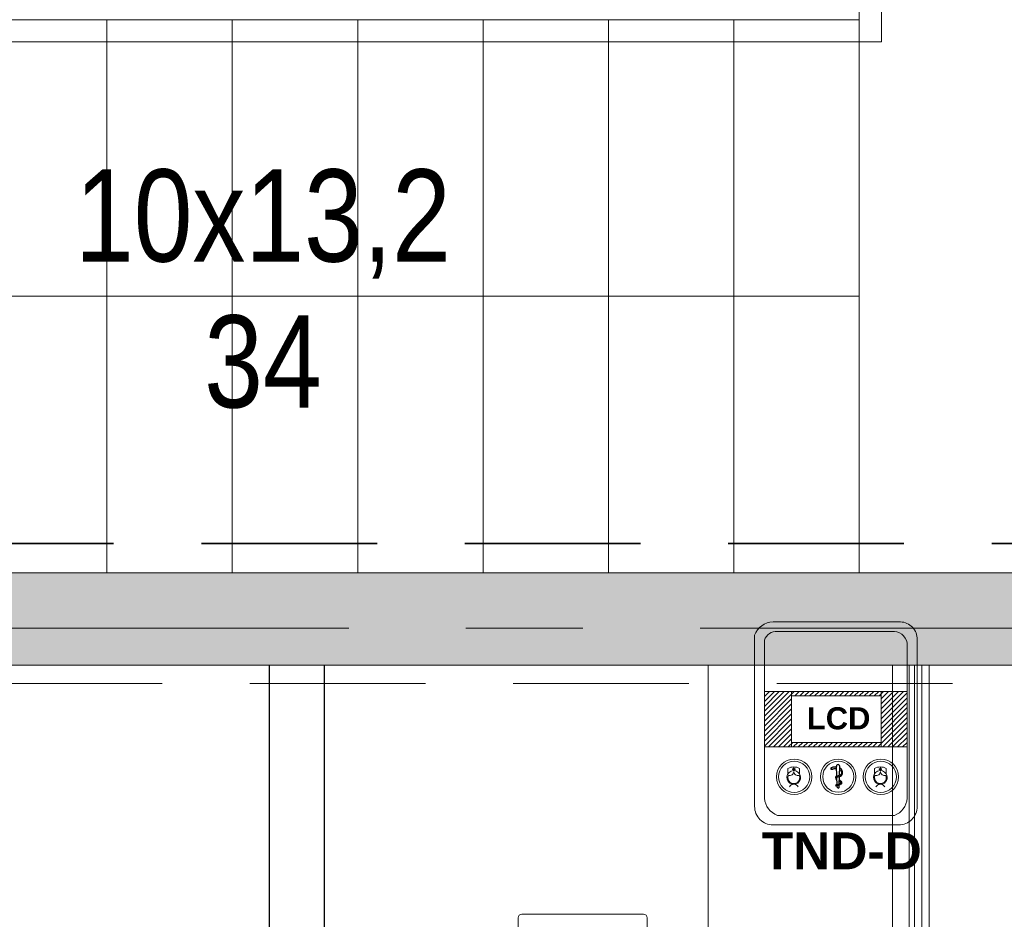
# Model space of a CAD drawing. Header units: centimetres. Extents: x -1737 to 22393, y -8842 to 3838.
# Tile 71 of 167: x -969 to -702, y 1289 to 1533. Entities that reach past the tile are written whole.
import ezdxf

# ---------------------------------------------------------------- set-up
doc = ezdxf.new("R2010")
doc.units = ezdxf.units.CM
for name, pattern in [('Hidden', [71.4375, 47.625, -23.8125]), ('Oś', [222.25, 127, -31.75, 31.75, -31.75]), ('Ukryte', [71.438, 47.625, -23.813])]:
    doc.linetypes.add(name, pattern=pattern)
for name, color, linetype, lineweight in [('A-DETL', 90, 'Continuous', 9), ('A-DETL-HDLN', 90, 'Ukryte', 9), ('A-DETL-THIN', 151, 'Continuous', 9), ('A-FLOR', 192, 'Continuous', 13), ('A-WALL', 113, 'Continuous', 13), ('A-WALL-PATT', 111, 'Continuous', 13), ('G-ANNO-TEXT', 231, 'Continuous', 13), ('I-FURN', 30, 'Continuous', 9), ('PRZYW_Elementy_inst_przyw', 7, 'Continuous', 9), ('S-GRID', 1, 'Continuous', 13), ('S-STRS', 31, 'Continuous', 13)]:
    doc.layers.add(name, color=color, linetype=linetype, lineweight=lineweight)
doc.styles.add('adam', font='arialbd.ttf')
doc.styles.add('Arial Narrow_3', font='ARIALN.TTF', dxfattribs={"height": 25})

# ---------------------------------------------------------------- blocks, each defined once
blk = doc.blocks.new('krzesło obrotowe - krzesło obrotowe-1270918-3_piętro I __3_90 m_ - stan projektowany')
at = {"layer": 'I-FURN'}
for p, q in [((-16.5, 27.5), (16.5, 27.5)), ((-17.5, 22.5), (-17.5, 26.5)), ((17.5, 22.5), (17.5, 26.5)), ((-19.5, 22.5), (19.5, 22.5)), ((-22.5, 19.5), (-29.5, 17.5)), ((-22.5, -19.5), (-22.5, 19.5)), ((22.5, 19.5), (22.5, -19.5)), ((-33.5, -16.5), (-33.5, 16.5)), ((-29.5, 17.5), (-32.5, 17.5)), ((-29.5, -17.5), (-29.5, 17.5)), ((-3.43, 16.14), (0, 0)), ((0, 0), (14.29, 8.25)), ((0, 0), (-16.41, 1.72)), ((-6.71, -15.07), (0, 0)), ((0, 0), (12.26, -11.04)), ((-32.5, -17.5), (-29.5, -17.5)), ((-29.5, -17.5), (-22.5, -19.5)), ((19.5, -22.5), (-19.5, -22.5)), ((-17.5, -22.5), (-17.5, -26.5)), ((17.5, -22.5), (17.5, -26.5)), ((16.5, -27.5), (-16.5, -27.5))]:
    blk.add_line(p, q, dxfattribs=at)
for centre, radius, start, end in [((-16.5, 26.5), 1, 90, 180), ((16.5, 26.5), 1, 0, 90), ((-19.5, 19.5), 3, 90, 180), ((19.5, 19.5), 3, 360, 90), ((-32.5, 16.5), 1, 90, 180), ((-32.5, -16.5), 1, 180, 270), ((-19.5, -19.5), 3, 180, 270), ((19.5, -19.5), 3, 270, 0), ((-16.5, -26.5), 1, 180, 270), ((16.5, -26.5), 1, 270, 0)]:
    blk.add_arc(centre, radius, start, end, dxfattribs=at)
blk = doc.blocks.new('Lada rejestracji - Lada rejestracji-2308964-3_piętro I __3_90 m_ - stan projektowany')
at = {"layer": 'I-FURN'}
for p, q in [((1358.33, 782.62), (1171.23, 782.62)), ((1171.23, 782.62), (1358.33, 782.62)), ((1358.33, 782.62), (1171.23, 782.62)), ((1171.23, 782.62), (1358.33, 782.62)), ((1358.33, 732.62), (1358.33, 782.62)), ((1358.33, 782.62), (1358.33, 732.62)), ((1358.33, 782.62), (1358.33, 732.62)), ((1358.33, 732.62), (1121.23, 732.62)), ((1175.41, 732.62), (1358.33, 732.62)), ((1175.41, 732.62), (1358.33, 732.62)), ((1358.33, 732.62), (1175.41, 732.62)), ((1358.33, 732.62), (1175.41, 732.62)), ((1175.41, 732.62), (1358.33, 732.62)), ((1175.41, 732.62), (1358.33, 732.62)), ((1358.33, 732.62), (1175.41, 732.62)), ((1358.33, 732.62), (1358.33, 728.12)), ((1358.33, 728.12), (1358.33, 732.62)), ((1358.33, 732.62), (1358.33, 728.12)), ((1175.41, 728.12), (1358.33, 728.12)), ((1358.33, 728.12), (1175.41, 728.12)), ((1175.41, 726.62), (1358.33, 726.62)), ((1358.33, 726.62), (1175.41, 726.62)), ((1358.33, 726.62), (1175.41, 726.62)), ((1175.41, 726.62), (1358.33, 726.62)), ((1358.33, 728.12), (1358.33, 726.62)), ((1358.33, 726.62), (1358.33, 728.12)), ((1358.33, 728.12), (1358.33, 726.62)), ((1358.33, 726.62), (1358.33, 724.62)), ((1358.33, 724.62), (1358.33, 726.62)), ((1358.33, 726.62), (1358.33, 724.62)), ((1358.33, 724.62), (1175.41, 724.62)), ((1175.41, 724.62), (1358.33, 724.62)), ((1175.41, 724.62), (1358.33, 724.62)), ((1358.33, 724.62), (1175.41, 724.62)), ((1111.23, 722.62), (1358.33, 722.62)), ((1358.33, 722.62), (1175.41, 722.62)), ((1358.33, 722.62), (1175.41, 722.62)), ((1175.41, 722.62), (1358.33, 722.62))]:
    blk.add_line(p, q, dxfattribs=at)
blk = doc.blocks.new('Ikona')
at = {"layer": 'PRZYW_Elementy_inst_przyw'}
h = blk.add_hatch(color=1, dxfattribs=at)
h.dxf.hatch_style = 1
h.paths.add_polyline_path([(-1065.97, 3801.31), (-1066.17, 3801.31), (-1066.17, 3801.08), (-1065.97, 3801.08)])
h.paths.add_polyline_path([(-1065.97, 3801.08), (-1066.17, 3801.08), (-1066.17, 3800.87), (-1065.97, 3800.87)])
h.paths.add_polyline_path([(-1065.74, 3801.08), (-1065.97, 3801.08), (-1065.97, 3800.87), (-1065.74, 3800.87)])
h.paths.add_polyline_path([(-1066.17, 3801.08), (-1066.41, 3801.08), (-1066.41, 3800.87), (-1066.17, 3800.87)])
h.paths.add_polyline_path([(-1065.97, 3800.87), (-1066.17, 3800.87), (-1066.17, 3800.64), (-1065.97, 3800.64)])
at = {"layer": 'PRZYW_Elementy_inst_przyw', "color": 1}
for p, q in [((-1067.65, 3799.71), (-1067.65, 3801.21)), ((-1064.49, 3799.71), (-1064.49, 3801.21))]:
    blk.add_line(p, q, dxfattribs=at)
for points in [[(-1065.74, 3801.08), (-1065.74, 3800.87), (-1066.41, 3800.87), (-1066.41, 3801.08)], [(-1066.17, 3801.31), (-1065.97, 3801.31), (-1065.97, 3800.64), (-1066.17, 3800.64)]]:
    blk.add_lwpolyline(points, close=True, dxfattribs=at)
for centre, radius, start, end in [((-1066.07, 3798.74), 1.85, 31.7978, 276.8309), ((-1066.06, 3798.68), 1.6, 156.7793, 23.2207), ((-1066.07, 3798.03), 3.55, 63.5398, 116.4602), ((-1066.07, 3798.72), 1.65, 89.6447, 89.8927), ((-1066.08, 3798.74), 1.86, 277.2029, 31.4258), ((-1066.07, 3795.45), 1.43, 32.8175, 147.1825)]:
    blk.add_arc(centre, radius, start, end, dxfattribs=at)
at = {"layer": 'PRZYW_Elementy_inst_przyw', "color": 1, "lineweight": 5}
for centre, start, end in [((-1067.2, 3800.4), 253.1892, 358.3615), ((-1064.92, 3800.4), 181.6385, 286.8108)]:
    blk.add_arc(centre, 1.14, start, end, dxfattribs=at)
blk = doc.blocks.new('Ikona2')
at = {"layer": 'PRZYW_Elementy_inst_przyw'}
h = blk.add_hatch(color=106, dxfattribs=at)
h.dxf.hatch_style = 1
h.paths.add_polyline_path([(0.1, -0.27), (-0.1, -0.27), (-0.1, -0.5), (0.1, -0.5)])
h.paths.add_polyline_path([(0.1, -0.5), (-0.1, -0.5), (-0.1, -0.7), (0.1, -0.7)])
h.paths.add_polyline_path([(0.34, -0.5), (0.1, -0.5), (0.1, -0.7), (0.34, -0.7)])
h.paths.add_polyline_path([(-0.1, -0.5), (-0.34, -0.5), (-0.34, -0.7), (-0.1, -0.7)])
h.paths.add_polyline_path([(0.1, -0.7), (-0.1, -0.7), (-0.1, -0.94), (0.1, -0.94)])
at = {"layer": 'PRZYW_Elementy_inst_przyw', "color": 106}
for p, q in [((-1.58, -1.86), (-1.58, -0.37)), ((1.58, -1.86), (1.58, -0.37))]:
    blk.add_line(p, q, dxfattribs=at)
for points in [[(0.34, -0.5), (0.34, -0.7), (-0.34, -0.7), (-0.34, -0.5)], [(-0.1, -0.27), (0.1, -0.27), (0.1, -0.94), (-0.1, -0.94)]]:
    blk.add_lwpolyline(points, close=True, dxfattribs=at)
for centre, radius, start, end in [((0, -3.55), 3.55, 63.5398, 116.4602), ((0, -2.84), 1.85, 31.7978, 276.8309), ((0.01, -2.9), 1.6, 156.7793, 23.2207), ((0, -2.85), 1.65, 89.6447, 89.8927), ((-0.01, -2.84), 1.86, 277.2029, 31.4258), ((0, -6.13), 1.43, 32.8175, 147.1825)]:
    blk.add_arc(centre, radius, start, end, dxfattribs=at)
at = {"layer": 'PRZYW_Elementy_inst_przyw', "color": 106, "lineweight": 5}
for centre, start, end in [((-1.13, -1.18), 253.1892, 358.3615), ((1.15, -1.18), 181.6385, 286.8108)]:
    blk.add_arc(centre, 1.14, start, end, dxfattribs=at)
blk = doc.blocks.new('Ikona3')
at = {"layer": 'PRZYW_Elementy_inst_przyw', "linetype": 'Continuous', "lineweight": -3}
h = blk.add_hatch(color=5, dxfattribs=at)
h.dxf.hatch_style = 1
h.paths.add_polyline_path([(-1.73, 2.35, 1), (-1.83, 2.35, 1)])
at = {"layer": 'PRZYW_Elementy_inst_przyw', "color": 5, "linetype": 'Continuous', "lineweight": -3}
for p, q in [((-0.41, 0.15), (-0.52, 2.82)), ((0.34, 0.34), (0.42, 2.81)), ((0.26, -2), (0.33, 0.04)), ((-0.31, -2.18), (-0.4, -0.11)), ((-0.28, -2.87), (-0.3, -2.4)), ((0.24, -2.82), (0.26, -2.2))]:
    blk.add_line(p, q, dxfattribs=at)
blk.add_circle((-1.78, 2.35), 0.0516, dxfattribs=at)
for centre, radius, start, end in [((-0.05, 2.82), 0.471, 358.1686, 184.9023), ((-0.02, -2.82), 0.261, 174.7396, 0)]:
    blk.add_arc(centre, radius, start, end, dxfattribs=at)
for points, knots in [([(-1.91, 2.45), (-2.21, 2.19), (-1.95, 1.93), (-1.49, 2.08), (-1.14, 2.23), (-0.78, 2.25), (-0.54, 2.25), (-0.5, 2.25)], [0, 0, 0, 0, 1, 2, 3, 4, 4.194115, 4.194115, 4.194115, 4.194115]), ([(-0.52, 2.61), (-0.71, 2.63), (-1.15, 2.62), (-1.62, 2.57), (-1.91, 2.45)], [33.18608, 33.18608, 33.18608, 33.18608, 34, 35, 35, 35, 35]), ([(0.39, 2), (0.47, 1.94), (0.72, 1.71), (0.97, 1.04), (0.57, 0.39), (-0.05, 0.18), (-0.75, 0.15), (-0.81, -0.48), (-0.51, -0.81), (-0.36, -0.91)], [5.600866, 5.600866, 5.600866, 5.600866, 6, 7, 8, 9, 10, 11, 11.652812, 11.652812, 11.652812, 11.652812]), ([(-0.38, -0.55), (-0.47, -0.47), (-0.57, -0.32), (-0.45, -0.09), (-0.13, -0.01), (0.69, 0.06), (1.06, 0.57), (1.2, 1.06), (1.12, 1.6), (0.89, 2.07), (0.58, 2.27), (0.4, 2.35)], [23.027734, 23.027734, 23.027734, 23.027734, 24, 25, 26, 27, 28, 29, 30, 31, 31.881372, 31.881372, 31.881372, 31.881372]), ([(0.29, -1.23), (0.4, -1.27), (0.71, -1.41), (0.84, -1.91), (-0.78, -2.28), (-0.78, -2.4), (-0.57, -2.53), (0.82, -1.98), (0.98, -1.87), (0.97, -1.5), (0.83, -1.21), (0.45, -1.03), (0.3, -0.95)], [12.540236, 12.540236, 12.540236, 12.540236, 13, 14, 15, 16, 17, 18, 19, 20, 21, 21.659954, 21.659954, 21.659954, 21.659954])]:
    blk.add_open_spline(points, degree=3, knots=knots, dxfattribs=at)
blk = doc.blocks.new('TND-D')
at = {"layer": 'PRZYW_Elementy_inst_przyw', "lineweight": 5}
h = blk.add_hatch(dxfattribs=at)
h.set_pattern_fill('ANSI31', color=252, scale=0.3, style=0)
h.set_pattern_definition([(45, (970.1471, -3940.1483), (-0.6735192, 0.6735192), [])])
h.paths.add_polyline_path([(-19.38, -18.84), (-12, -18.84), (-12, -20.06), (-12, -32.68), (-12, -33.91), (-19.38, -33.91)])
h.paths.add_polyline_path([(-12, -18.84), (12.27, -18.84), (12.27, -20.06), (-12, -20.06)])
h.paths.add_polyline_path([(-12, -32.68), (12.27, -32.68), (12.27, -33.91), (-12, -33.91)])
h.paths.add_polyline_path([(12.27, -18.84), (19.33, -18.84), (19.33, -33.91), (12.27, -33.91), (12.27, -32.68), (12.27, -20.06)])
at = {"layer": 'PRZYW_Elementy_inst_przyw', "color": 252, "lineweight": 5}
for p, q in [((-12, -20.06), (-12, -18.84)), ((12.27, -20.06), (12.27, -18.84)), ((-12, -33.91), (-12, -32.68)), ((12.27, -33.91), (12.27, -32.68))]:
    blk.add_line(p, q, dxfattribs=at)
at = {"layer": 'PRZYW_Elementy_inst_przyw', "lineweight": 5}
for p, q in [((-12, -20.06), (12.27, -20.06)), ((-12, -32.68), (12.27, -32.68))]:
    blk.add_line(p, q, dxfattribs=at)
for points in [[(17.04, -55.03), (-17.04, -55.03, -0.414214), (-22.04, -50.03), (-22.04, -3.61, -0.312333), (-17.04, 0), (17.04, 0, -0.414214), (22.04, -4.35), (22.04, -50.03, -0.414214)], [(15.86, -52.47), (-15.86, -52.47, -0.282848), (-19.38, -47.81), (-19.38, -4.93, -0.342111), (-15.86, -2.62), (15.86, -2.62, -0.414214), (19.33, -6.42), (19.33, -47.81, -0.292402)]]:
    blk.add_lwpolyline(points, format="xyb", close=True, dxfattribs=at)
for points in [[(-19.38, -18.84), (19.33, -18.84), (19.33, -33.91), (-19.38, -33.91)], [(-12, -20.06), (12.27, -20.06), (12.27, -32.68), (-12, -32.68)]]:
    blk.add_lwpolyline(points, close=True, dxfattribs=at)
for centre, radius in [((-11.3, -42), 4.8), ((0.59, -42), 4.8), ((12.19, -42), 4.8), ((-11.3, -42), 4.22), ((0.66, -41.97), 4.22), ((12.19, -42), 4.22)]:
    blk.add_circle(centre, radius, dxfattribs=at)
for name, p in [('Ikona', (1054.66, -3840.91)), ('Ikona3', (0.66, -41.97)), ('Ikona2', (12.07, -39.33))]:
    blk.add_blockref(name, p, dxfattribs=at)
at = {"layer": 'PRZYW_Elementy_inst_przyw', "lineweight": 5, "attachment_point": 1, "style": 'adam'}
for s, insert, char_height, width in [('{\\H2.4x;\\C152;LCD}', (-7.86, -23.13), 2.5, 19.389), ('\\pxt1;{\\H1.6667x; TND-D}', (-24.02, -57.06), 6, 55.9585)]:
    blk.add_mtext(s, dxfattribs=dict(at, insert=insert, char_height=char_height, width=width))

msp = doc.modelspace()

# ---------------------------------------------------------------- hatches: boundary and pattern name
at = {"layer": 'A-WALL-PATT'}
h = msp.add_hatch(color=9, dxfattribs=at)
h.paths.add_polyline_path([(-753.54, 1358.33), (-632.62, 1358.33), (-632.62, 1383.33), (-1192.62, 1383.33), (-1192.62, 1358.33), (-769.91, 1358.33)], flags=0)
h.paths.add_polyline_path([(-592.62, 1358.33), (-572.62, 1358.33), (-572.62, 1383.33), (-592.62, 1383.33), (-592.62, 1365.15)], flags=0)

# ---------------------------------------------------------------- linework, layer by layer
at = {"layer": 'A-DETL', "linetype": 'Hidden', "lineweight": 35}
msp.add_line((-586.62, 1391.33), (-1192.62, 1391.33), dxfattribs=at)
at = {"layer": 'A-DETL-HDLN'}
for p, q in [((-1192.62, 1383.33), (1167.38, 1383.33)), ((-1192.62, 1383.33), (1167.38, 1383.33)), ((-1192.62, 1353.33), (1167.38, 1353.33)), ((-1192.62, 1353.33), (1167.38, 1353.33))]:
    msp.add_line(p, q, dxfattribs=at)
at = {"layer": 'A-DETL-THIN'}
for p, q in [((-735.62, 1689.33), (-735.62, 1527.33)), ((-735.62, 1527.33), (-1053.62, 1527.33)), ((-741.62, 1458.33), (-1047.62, 1458.33))]:
    msp.add_line(p, q, dxfattribs=at)
at = {"layer": 'A-FLOR', "lineweight": 9}
msp.add_line((-741.62, 1833.33), (-741.62, 1533.33), dxfattribs=at)
at = {"layer": 'A-WALL', "lineweight": 9}
for p, q in [((-632.62, 1383.33), (-1192.62, 1383.33)), ((-1192.62, 1358.33), (-901.62, 1358.33)), ((-886.62, 1358.33), (-632.62, 1358.33))]:
    msp.add_line(p, q, dxfattribs=at)
at = {"layer": 'A-WALL'}
msp.add_line((-901.62, 1358.33), (-886.62, 1358.33), dxfattribs=at)
at = {"layer": 'A-WALL', "color": 250, "lineweight": 25}
for p, q in [((-901.62, 1358.33), (-901.62, 1108.33)), ((-886.62, 1108.33), (-886.62, 1358.33))]:
    msp.add_line(p, q, dxfattribs=at)
at = {"layer": 'S-GRID', "linetype": 'Oś'}
msp.add_line((1342.46, 1368.33), (-1368.76, 1368.33), dxfattribs=at)
at = {"layer": 'S-STRS', "lineweight": 9}
for p, q in [((-945.62, 1533.33), (-979.62, 1533.33)), ((-911.62, 1533.33), (-945.62, 1533.33)), ((-945.62, 1383.33), (-945.62, 1533.33)), ((-945.62, 1383.33), (-945.62, 1533.33)), ((-877.62, 1533.33), (-911.62, 1533.33)), ((-911.62, 1383.33), (-911.62, 1533.33)), ((-911.62, 1383.33), (-911.62, 1533.33)), ((-843.62, 1533.33), (-877.62, 1533.33)), ((-877.62, 1383.33), (-877.62, 1533.33)), ((-877.62, 1383.33), (-877.62, 1533.33)), ((-809.62, 1533.33), (-843.62, 1533.33)), ((-843.62, 1383.33), (-843.62, 1533.33)), ((-843.62, 1383.33), (-843.62, 1533.33)), ((-775.62, 1533.33), (-809.62, 1533.33)), ((-809.62, 1383.33), (-809.62, 1533.33)), ((-809.62, 1383.33), (-809.62, 1533.33)), ((-741.62, 1533.33), (-775.62, 1533.33)), ((-775.62, 1383.33), (-775.62, 1533.33)), ((-775.62, 1383.33), (-775.62, 1533.33)), ((-741.62, 1383.33), (-741.62, 1533.33)), ((-741.62, 1383.33), (-741.62, 1533.33))]:
    msp.add_line(p, q, dxfattribs=at)

# ---------------------------------------------------------------- block references
at = {"layer": 'I-FURN', "rotation": 90.00000000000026}
msp.add_blockref('Lada rejestracji - Lada rejestracji-2308964-3_piętro I __3_90 m_ - stan projektowany', (0, 0), dxfattribs=at)
at = {"layer": 'I-FURN'}
msp.add_blockref('krzesło obrotowe - krzesło obrotowe-1270918-3_piętro I __3_90 m_ - stan projektowany', (-816.62, 1263.33), dxfattribs=at)
at = {"layer": 'PRZYW_Elementy_inst_przyw', "color": 150, "lineweight": 5}
msp.add_blockref('TND-D', (-747.96, 1370.06), dxfattribs=at)

# ---------------------------------------------------------------- texts
at = {"layer": 'G-ANNO-TEXT', "color": 7, "insert": (-903.31, 1492.74), "char_height": 25, "width": 103.525, "attachment_point": 2, "line_spacing_factor": 0.949189, "style": 'Arial Narrow_3'}
msp.add_mtext('\\pxqc,t5.08,10.16,15.24,20.32,25.4,30.48,35.56,40.64,45.72,50.8,55.88,60.96,66.04,71.12,76.2,81.28,86.36,91.44,96.52,101.6,106.68,111.76,116.84,121.92,127,132.08,137.16,142.24,147.32,152.4,157.48,162.56;{10x13,2\\P34}', dxfattribs=at)

doc.saveas('drawing.dxf')
